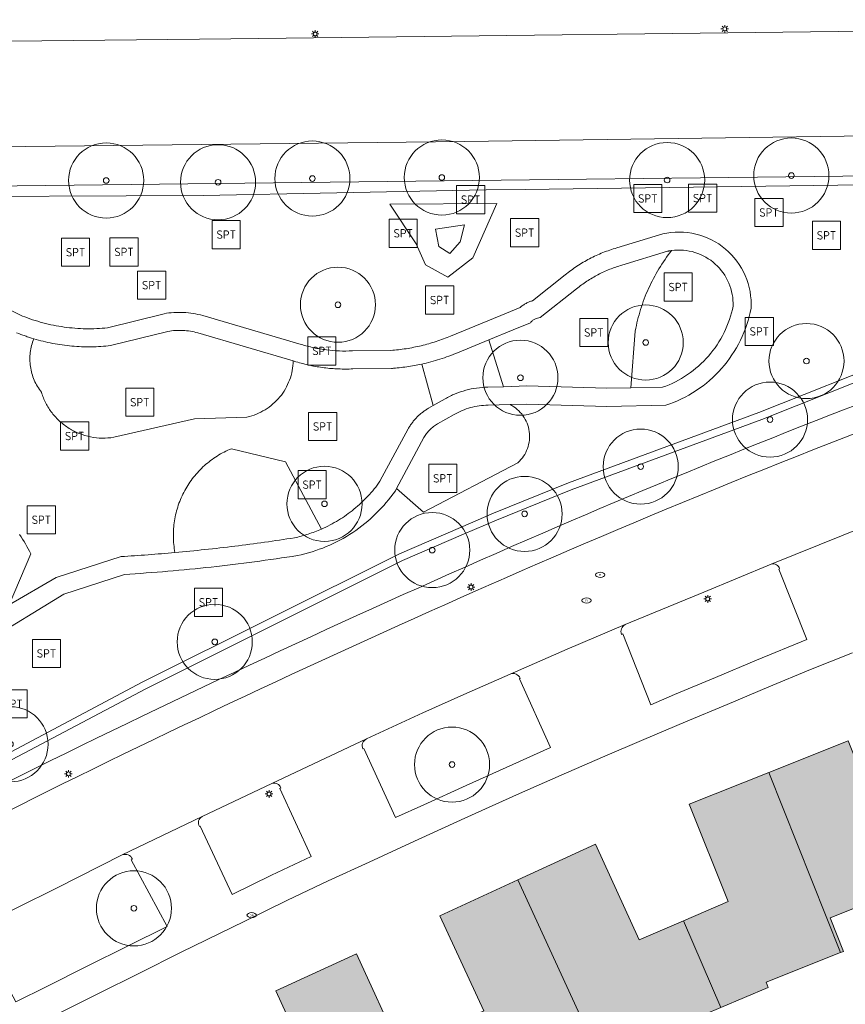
# Model space of a CAD drawing. Header units: metres. Extents: x 187482 to 189800, y 333582 to 335019.
# Tile 29 of 256: x 187771 to 187826, y 333960 to 334025. Entities that reach past the tile are written whole.
import ezdxf
from ezdxf.enums import TextEntityAlignment as Align

# ---------------------------------------------------------------- set-up
doc = ezdxf.new("R2010")
doc.units = ezdxf.units.M
doc.layers.get('0').update_dxf_attribs({"color": 252, "lineweight": 18})
for name, color, linetype, lineweight in [('B-WE-GR-BEPLANTING_CULTUUR_HEESTERS-GV', 252, 'Continuous', 18), ('B-WE-GR-BOOM-S', 252, 'Continuous', 18), ('B-WE-GR-GROENVOORZIENING-GV', 252, 'Continuous', 18), ('B-WE-GR-HAAG-G', 252, 'GR-HAAG1-SO', 18), ('B-WE-IE-MEUBILAIR-S', 252, 'Continuous', 18), ('B-WE-IE-MEUBILAIR_WEGMEUBILAIR-S', 252, 'Continuous', 18), ('B-WE-IE-TERREINAFSCHEIDING_KUNSTMATIG_HEKWERK-G', 252, 'IE-TERREINAFSCHEIDING_KUNSTMATIG-SO', 18), ('B-WE-OG-BEBOUWING-GV', 252, 'Continuous', 18), ('B-WE-OG-TERREIN_BEGROEID-GV', 252, 'Continuous', 18), ('B-WE-OG-TERREIN_ERF-GV', 252, 'Continuous', 18), ('B-WE-OG-WEG-GV', 252, 'Continuous', 18), ('B-WE-VH-GESLOTENVERHARDING_ASFALT-GV', 252, 'Continuous', 18), ('B-WE-VH-HALFVERHARDING-GV', 252, 'Continuous', 18), ('B-WE-VH-OPENVERHARDING_TEGEL-GV', 252, 'Continuous', 18)]:
    doc.layers.add(name, color=color, linetype=linetype, lineweight=lineweight)
doc.layers.add('B-WE-OG-BEBOUWING-V', color=7, linetype='Continuous', lineweight=18, true_color=0xf0f0f0)
doc.styles.add('NLCS-ISO', font='NLCS-ISO.ttf')
doc.linetypes.add('GR-HAAG1-SO', pattern='A,6,[176,NLCS.SHX,S=0.125,R=0,X=0,Y=0],-2', length=8)
doc.linetypes.add('IE-TERREINAFSCHEIDING_KUNSTMATIG-SO', pattern='A,4,[82,NLCS.SHX,S=0.75,R=90,X=0,Y=0],4,-2', length=10)

# ---------------------------------------------------------------- blocks, each defined once
blk = doc.blocks.new('SIE-MEUBILAIR_PAAL_LICHTMAST-SO')
for points in [[(-0.62, 0), (-1, 0)], [(-0.71, 0.71), (-0.44, 0.44)], [(0, 1), (0, 0.62)], [(0.44, 0.44), (0.71, 0.71)], [(1, 0), (0.62, 0)], [(-0.71, -0.71), (-0.44, -0.44)], [(0, -0.62), (0, -1)], [(0.44, -0.44), (0.71, -0.71)]]:
    blk.add_lwpolyline(points)
blk.add_circle((0, 0), 0.5)
blk = doc.blocks.new('SIE-MEUBILAIR_PUT_BRANDKRAAN-SO')
blk.add_ellipse((0, 0), major_axis=(1.25, 0), ratio=0.54)
at = {"style": 'NLCS-ISO'}
blk.add_text('bk', height=0.75, dxfattribs=at).set_placement((0.03, 0), align=Align.MIDDLE_CENTER)
blk = doc.blocks.new('SIE-MEUBILAIR_PUT_RIOOLPUT-SO')
blk.add_ellipse((0, 0), major_axis=(1.25, 0), ratio=0.54)
at = {"style": 'NLCS-ISO'}
blk.add_text('ri', height=0.75, dxfattribs=at).set_placement((-0.04, 0.07), align=Align.MIDDLE_CENTER)
blk = doc.blocks.new('SIE-WEG_SPEELTOESTEL-SO')
at = {"flags": 128}
blk.add_lwpolyline([(-3.75, -3.75), (3.75, -3.75), (3.75, 3.75), (-3.75, 3.75)], close=True, dxfattribs=at)
at = {"style": 'NLCS-ISO'}
blk.add_text('SPT', height=2.25, dxfattribs=at).set_placement((0, 0), align=Align.MIDDLE_CENTER)
blk = doc.blocks.new('SGR-BOOM_GBKN-SO')
at = {"color": 0, "linetype": 'ByBlock', "lineweight": 18}
for radius in [2, 0.15]:
    blk.add_circle((0, 0), radius, dxfattribs=at)

msp = doc.modelspace()

# ---------------------------------------------------------------- hatches: boundary and pattern name
at = {"layer": 'B-WE-OG-BEBOUWING-V'}
h = msp.add_hatch(color=256, dxfattribs=at)
h.dxf.hatch_style = 1
h.paths.add_polyline_path([(187831.368, 333971.759), (187828.542, 333970.613), (187825.955, 333977.115), (187820.665, 333975.011), (187825.444, 333963.012), (187825.649, 333963.093), (187824.764, 333965.317), (187829.49, 333967.201), (187830.518, 333964.625), (187833.699, 333965.907)], flags=17)
h = msp.add_hatch(color=256, dxfattribs=at)
h.dxf.hatch_style = 1
h.paths.add_polyline_path([(187820.665, 333975.011), (187815.363, 333972.903), (187817.954, 333966.403), (187814.997, 333965.131), (187817.486, 333959.351), (187820.627, 333960.688), (187820.489, 333961.041), (187825.444, 333963.012)], flags=17)
h = msp.add_hatch(color=256, dxfattribs=at)
h.dxf.hatch_style = 1
h.paths.add_polyline_path([(187814.997, 333965.131), (187812.039, 333963.859), (187809.138, 333970.23), (187803.959, 333967.855), (187809.344, 333956.112), (187814.184, 333958.32), (187814.344, 333958.013), (187817.486, 333959.351)], flags=17)
h = msp.add_hatch(color=256, dxfattribs=at)
h.dxf.hatch_style = 1
h.paths.add_polyline_path([(187803.959, 333967.855), (187798.77, 333965.46), (187801.695, 333959.123), (187798.915, 333957.853), (187801.538, 333952.133), (187804.656, 333953.564), (187803.515, 333956.075), (187808.129, 333958.203), (187809.137, 333956.018), (187809.344, 333956.112)], flags=17)
h = msp.add_hatch(color=256, dxfattribs=at)
h.dxf.hatch_style = 1
h.paths.add_polyline_path([(187798.915, 333957.853), (187796.134, 333956.583), (187793.224, 333962.931), (187787.836, 333960.463), (187790.685, 333954.256), (187793.318, 333948.52), (187793.508, 333948.621), (187793.407, 333948.804), (187798.263, 333951.035), (187798.419, 333950.702), (187801.538, 333952.133)], flags=17)

# ---------------------------------------------------------------- linework, layer by layer
at = {"layer": 'B-WE-GR-BEPLANTING_CULTUUR_HEESTERS-GV', "flags": 128}
for points in [[(187768.345, 333974.838), (187779.185, 333980.568), (187796.288, 333989.117), (187800.34, 333990.86), (187802.534, 333991.803), (187807.512, 333993.829), (187820.195, 333998.504), (187829.34, 334002.138), (187835.996, 334004.308), (187831.99, 334014.782), (187831.271, 334014.774), (187747.848, 334013.805)], [(187762.498, 334013.34), (187783.009, 334013.42), (187791.903, 334013.594), (187801.845, 334013.789), (187804.444, 334013.824), (187831.681, 334014.19), (187835.341, 334004.62), (187829.17, 334002.608), (187820.016, 333998.971), (187807.331, 333994.295), (187802.341, 333992.264), (187800.143, 333991.319), (187796.077, 333989.571), (187778.956, 333981.013), (187768.106, 333975.277)], [(187835.996, 334004.308), (187829.34, 334002.138), (187820.195, 333998.504), (187807.512, 333993.829), (187802.534, 333991.803), (187800.34, 333990.86), (187796.288, 333989.117), (187779.185, 333980.568), (187768.345, 333974.838), (187765.56, 333973.358), (187764.576, 333973.077), (187764.415, 333973.291), (187762.455, 333972.268), (187762.561, 333971.999), (187763.052, 333972.253), (187764.083, 333971.719), (187764.393, 333971.559), (187772.874, 333975.799)]]:
    msp.add_lwpolyline(points, dxfattribs=at)
at = {"layer": 'B-WE-GR-BEPLANTING_CULTUUR_HEESTERS-GV'}
for points in [[(187805.616, 333990.938, -0.014937), (187836.425, 334003.189)], [(187772.874, 333975.799, -0.012405), (187805.616, 333990.938)]]:
    msp.add_lwpolyline(points, format="xyb", dxfattribs=at)
at = {"layer": 'B-WE-GR-GROENVOORZIENING-GV', "flags": 128}
for points in [[(187793.638, 333976.576), (187793.699, 333976.607), (187795.823, 333971.999), (187797.692, 333972.843), (187800.525, 333974.129), (187803.627, 333975.54), (187806.145, 333976.66), (187804.061, 333981.245)], [(187803.442, 333981.56), (187800.373, 333980.198), (187797.635, 333978.976), (187793.877, 333977.237)], [(187804.061, 333981.245), (187804.119, 333981.278)], [(187782.76, 333971.403), (187782.817, 333971.432), (187784.943, 333966.878), (187787.569, 333968.163), (187790.195, 333969.415), (187788.114, 333973.938)], [(187787.59, 333974.269), (187782.943, 333972.069)], [(187788.114, 333973.938), (187788.176, 333973.976)], [(187777.617, 333969.51), (187773.283, 333967.332), (187767.904, 333964.65), (187770.547, 333959.73), (187772.592, 333960.762), (187775.293, 333962.102), (187777.979, 333963.436), (187780.607, 333964.744)], [(187780.607, 333964.744), (187778.215, 333969.194), (187778.293, 333969.231)]]:
    msp.add_lwpolyline(points, dxfattribs=at)
at = {"layer": 'B-WE-GR-GROENVOORZIENING-GV'}
for points in [[(187804.119, 333981.278, 0.405182), (187803.442, 333981.56)], [(187793.877, 333977.237, 0.401745), (187793.638, 333976.576)], [(187788.176, 333973.976, 0.424574), (187787.59, 333974.269)], [(187782.943, 333972.069, 0.440496), (187782.76, 333971.403)], [(187778.293, 333969.231, 0.424321), (187777.617, 333969.51)]]:
    msp.add_lwpolyline(points, format="xyb", dxfattribs=at)
at = {"layer": 'B-WE-GR-HAAG-G', "ltscale": 0.2, "flags": 128}
msp.add_lwpolyline([(187801.845, 334013.789), (187804.444, 334013.824), (187831.681, 334014.19), (187835.341, 334004.62), (187829.17, 334002.608), (187820.016, 333998.971), (187807.331, 333994.295), (187802.341, 333992.264), (187800.143, 333991.319), (187796.077, 333989.571), (187778.956, 333981.013)], dxfattribs=at)
at = {"layer": 'B-WE-IE-TERREINAFSCHEIDING_KUNSTMATIG_HEKWERK-G', "ltscale": 0.2, "flags": 128}
for points in [[(187687.092, 333992.425), (187691.68, 333997.708), (187693.395, 333999.932), (187697.934, 334005.818), (187698.311, 334006.96), (187698.433, 334007.326), (187699.19, 334009.617), (187702.942, 334023.34), (187703.333, 334024.768), (187729.341, 334027.716), (187741.071, 334029.238), (187746.077, 334029.887), (187746.093, 334029.649), (187746.157, 334028.677), (187746.393, 334025.111), (187747.403, 334025.131), (187747.46, 334024.65), (187747.459, 334023.806), (187747.459, 334023.342), (187747.458, 334021.931), (187747.274, 334022.107), (187747.466, 334016.511), (187747.577, 334013.281), (187762.498, 334013.34), (187783.009, 334013.42), (187791.903, 334013.594), (187801.845, 334013.789)], [(187778.956, 333981.013), (187768.106, 333975.277), (187765.365, 333973.736), (187764.348, 333973.404)]]:
    msp.add_lwpolyline(points, dxfattribs=at)
at = {"layer": 'B-WE-OG-BEBOUWING-GV', "flags": 128}
for points in [[(187831.368, 333971.759), (187828.542, 333970.613), (187825.955, 333977.115), (187820.665, 333975.011), (187825.444, 333963.012), (187825.649, 333963.093), (187824.764, 333965.317), (187829.49, 333967.201), (187830.518, 333964.625), (187833.699, 333965.907)], [(187820.665, 333975.011), (187815.363, 333972.903), (187817.954, 333966.403), (187814.997, 333965.131), (187817.486, 333959.351), (187820.627, 333960.688), (187820.489, 333961.041), (187825.444, 333963.012)], [(187814.997, 333965.131), (187812.039, 333963.859), (187809.138, 333970.23), (187803.959, 333967.855), (187809.344, 333956.112), (187814.184, 333958.32), (187814.344, 333958.013), (187817.486, 333959.351)], [(187803.959, 333967.855), (187798.77, 333965.46), (187801.695, 333959.123), (187798.915, 333957.853), (187801.538, 333952.133), (187804.656, 333953.564), (187803.515, 333956.075), (187808.129, 333958.203), (187809.137, 333956.018), (187809.344, 333956.112)], [(187798.915, 333957.853), (187796.134, 333956.583), (187793.224, 333962.931), (187787.836, 333960.463), (187790.685, 333954.256), (187793.318, 333948.52), (187793.508, 333948.621), (187793.407, 333948.804), (187798.263, 333951.035), (187798.419, 333950.702), (187801.538, 333952.133)]]:
    msp.add_lwpolyline(points, close=True, dxfattribs=at)
at = {"layer": 'B-WE-OG-TERREIN_BEGROEID-GV', "flags": 128}
for points in [[(187768.106, 333975.277), (187778.956, 333981.013), (187796.077, 333989.571), (187800.143, 333991.319), (187802.341, 333992.264), (187807.331, 333994.295), (187820.016, 333998.971), (187829.17, 334002.608), (187835.341, 334004.62), (187831.681, 334014.19), (187804.444, 334013.824), (187801.845, 334013.789), (187791.903, 334013.594), (187783.009, 334013.42), (187762.498, 334013.34)], [(187810.548, 334009.932), (187813.607, 334010.868)], [(187762.274, 334009.689), (187770.97, 334005.396)], [(187814.199, 334009.757), (187814.163, 334009.752), (187814.127, 334009.747), (187814.092, 334009.741), (187814.056, 334009.735), (187814.02, 334009.729), (187813.985, 334009.722), (187813.949, 334009.715), (187813.914, 334009.707), (187810.888, 334008.781)], [(187804.935, 334006.412), (187807.114, 334008.132)], [(187807.867, 334007.198), (187805.452, 334005.292)], [(187776.639, 334004.611), (187780.407, 334005.55)], [(187782.979, 334005.429), (187789.535, 334003.505)], [(187799.483, 334004.059), (187803.196, 334005.591), (187804.12, 334005.973)], [(187804.794, 334004.953), (187803.654, 334004.482), (187802.022, 334003.809), (187803.001, 334000.689), (187804.549, 334000.738), (187809.895, 334000.582), (187811.479, 334000.61), (187811.779, 334004.398)], [(187770.868, 334004.175), (187770.726, 334004.23), (187770.584, 334004.287)], [(187771.735, 334003.882), (187771.589, 334003.927), (187771.444, 334003.973)], [(187792.942, 334003.076), (187795.502, 334003.106)], [(187789.189, 334002.356), (187789.006, 334002.41)], [(187798.008, 333999.255), (187798.328, 333999.436), (187797.56, 334002.197), (187797.436, 334002.17), (187797.312, 334002.145), (187797.187, 334002.12), (187797.062, 334002.097), (187796.937, 334002.075), (187796.812, 334002.054), (187796.687, 334002.034), (187796.561, 334002.015), (187796.435, 334001.997), (187796.31, 334001.981), (187796.184, 334001.966), (187796.057, 334001.952), (187795.931, 334001.939), (187795.805, 334001.927)], [(187795.552, 334001.907), (187792.978, 334001.876)], [(187813.803, 333999.451), (187809.888, 333999.382), (187804.55, 333999.537), (187803.443, 333999.502)], [(187785.926, 333998.67), (187782.437, 333998.546), (187777.054, 333997.322)], [(187794.782, 333994.391), (187796.66, 333997.883)], [(187784.891, 333996.56), (187788.48, 333995.694), (187790.883, 333991.21)], [(187803.97, 333995.629), (187797.681, 333992.343), (187795.888, 333993.914), (187795.805, 333993.76)], [(187771.526, 333989.561), (187770.085, 333986.16), (187773.216, 333987.98), (187777.542, 333989.377), (187777.766, 333989.391), (187777.991, 333989.405), (187778.215, 333989.42), (187778.44, 333989.435), (187778.664, 333989.45), (187778.888, 333989.466), (187779.113, 333989.482), (187779.337, 333989.499), (187779.561, 333989.516), (187779.786, 333989.534), (187780.01, 333989.551), (187780.234, 333989.57), (187780.459, 333989.588), (187780.683, 333989.608), (187780.907, 333989.627), (187781.131, 333989.647)], [(187777.766, 333988.188), (187773.721, 333986.882), (187768.503, 333983.689)]]:
    msp.add_lwpolyline(points, dxfattribs=at)
msp.add_lwpolyline([(187797.807, 334008.814), (187797.187, 334010.204), (187795.446, 334012.833), (187802.572, 334012.885), (187800.954, 334009.263), (187799.301, 334007.991)], close=True, dxfattribs=at)
at = {"layer": 'B-WE-OG-TERREIN_BEGROEID-GV'}
for points in [[(187813.607, 334010.868, -0.116446), (187815.814, 334010.855)], [(187815.814, 334010.855, -0.116107), (187817.783, 334009.858)], [(187809.624, 334009.617, -0.024944), (187810.548, 334009.932)], [(187808.738, 334009.209, -0.024775), (187809.624, 334009.617)], [(187813.354, 334008.538, -0.030104), (187814.199, 334009.757)], [(187817.783, 334009.858, -0.115903), (187819.1, 334008.087)], [(187807.114, 334008.132, -0.025025), (187807.898, 334008.712)], [(187807.898, 334008.712, -0.024778), (187808.738, 334009.209)], [(187810.888, 334008.781, 0.024679), (187810.075, 334008.505)], [(187809.295, 334008.146, 0.025571), (187808.556, 334007.709)], [(187810.075, 334008.505, 0.02497), (187809.295, 334008.146)], [(187812.662, 334007.225, -0.030439), (187813.354, 334008.538)], [(187819.1, 334008.087, -0.116424), (187819.487, 334005.914)], [(187808.556, 334007.709, 0.024946), (187807.867, 334007.198)], [(187812.135, 334005.838, -0.031161), (187812.662, 334007.225)], [(187804.12, 334005.973, -0.033463), (187804.305, 334006.115)], [(187804.305, 334006.115, -0.028632), (187804.504, 334006.237)], [(187804.504, 334006.237, -0.024889), (187804.715, 334006.336)], [(187804.715, 334006.336, -0.027171), (187804.935, 334006.412)], [(187770.97, 334005.396, 0.0298), (187772.341, 334004.945)], [(187780.407, 334005.55, -0.029453), (187781.051, 334005.627)], [(187781.051, 334005.627, -0.027718), (187781.7, 334005.633)], [(187781.7, 334005.633, -0.028089), (187782.345, 334005.567)], [(187782.345, 334005.567, -0.028418), (187782.979, 334005.429)], [(187811.779, 334004.398, -0.030737), (187812.135, 334005.838)], [(187819.487, 334005.914, -0.066892), (187818.776, 334003.779)], [(187772.341, 334004.945, 0.029603), (187773.757, 334004.661)], [(187804.93, 334005.086, 0.048363), (187804.794, 334004.953)], [(187805.089, 334005.189, 0.045361), (187804.93, 334005.086)], [(187805.265, 334005.259, 0.047052), (187805.089, 334005.189)], [(187805.452, 334005.292, 0.04759), (187805.265, 334005.259)], [(187771.155, 334004.071, -0.007276), (187770.868, 334004.175)], [(187771.444, 334003.973, -0.007259), (187771.155, 334004.071)], [(187773.757, 334004.661, 0.030554), (187775.196, 334004.549)], [(187775.196, 334004.549, 0.030525), (187776.639, 334004.611)], [(187798.52, 334003.7, 0.019702), (187799.483, 334004.059)], [(187771.498, 334002.971, -0.032444), (187771.587, 334003.434)], [(187771.587, 334003.434, -0.036189), (187771.735, 334003.882)], [(187789.535, 334003.505, 0.021645), (187790.37, 334003.287)], [(187796.523, 334003.222, 0.018896), (187797.531, 334003.421)], [(187797.531, 334003.421, 0.019116), (187798.52, 334003.7)], [(187818.776, 334003.779, -0.067036), (187817.528, 334001.906)], [(187771.472, 334002.5, -0.033984), (187771.498, 334002.971)], [(187790.37, 334003.287, 0.022501), (187791.22, 334003.142)], [(187791.22, 334003.142, 0.023291), (187792.08, 334003.072)], [(187792.08, 334003.072, 0.023201), (187792.942, 334003.076)], [(187795.502, 334003.106, 0.019669), (187796.523, 334003.222)], [(187771.507, 334002.03, -0.031739), (187771.472, 334002.5)], [(187789.006, 334002.41, -0.04185), (187788.937, 334001.762)], [(187789.651, 334002.225, -0.011153), (187789.189, 334002.356)], [(187790.117, 334002.114, -0.011121), (187789.651, 334002.225)], [(187790.588, 334002.023, -0.014723), (187790.117, 334002.114)], [(187771.604, 334001.569, -0.03247), (187771.507, 334002.03)], [(187771.76, 334001.124, -0.031525), (187771.604, 334001.569)], [(187788.937, 334001.762, -0.039764), (187788.762, 334001.133)], [(187791.063, 334001.952, -0.010604), (187790.588, 334002.023)], [(187791.54, 334001.902, -0.012659), (187791.063, 334001.952)], [(187792.019, 334001.873, -0.010526), (187791.54, 334001.902)], [(187792.498, 334001.864, -0.010396), (187792.019, 334001.873)], [(187792.978, 334001.876, -0.012492), (187792.498, 334001.864)], [(187795.805, 334001.927, -0.008167), (187795.552, 334001.907)], [(187817.528, 334001.906, -0.066464), (187815.83, 334000.429)], [(187771.974, 334000.704, -0.034168), (187771.76, 334001.124)], [(187788.762, 334001.133, -0.039823), (187788.484, 334000.543)], [(187772.241, 334000.315, -0.033512), (187771.974, 334000.704)], [(187772.531, 333999.599, -0.044226), (187772.241, 334000.315)], [(187788.484, 334000.543, -0.04298), (187788.113, 334000.007)], [(187815.83, 334000.429, -0.066975), (187813.803, 333999.451)], [(187772.945, 333998.947, -0.045284), (187772.531, 333999.599)], [(187787.658, 333999.54, -0.04297), (187787.132, 333999.155)], [(187788.113, 334000.007, -0.041208), (187787.658, 333999.54)], [(187803.443, 333999.502, -0.121187), (187804.302, 333998.759)], [(187773.468, 333998.379, -0.044874), (187772.945, 333998.947)], [(187786.549, 333998.862, -0.04218), (187785.926, 333998.67)], [(187787.132, 333999.155, -0.043182), (187786.549, 333998.862)], [(187797.244, 333998.658, -0.011622), (187797.42, 333998.826)], [(187797.42, 333998.826, -0.011607), (187797.606, 333998.982)], [(187797.606, 333998.982, -0.017213), (187797.803, 333999.125)], [(187797.803, 333999.125, -0.020535), (187798.008, 333999.255)], [(187774.085, 333997.914, -0.044268), (187773.468, 333998.379)], [(187796.787, 333998.091, -0.015811), (187796.927, 333998.29)], [(187796.927, 333998.29, -0.020603), (187797.079, 333998.479)], [(187797.079, 333998.479, -0.017413), (187797.244, 333998.658)], [(187804.302, 333998.759, -0.120216), (187804.719, 333997.703)], [(187774.775, 333997.567, -0.045166), (187774.085, 333997.914)], [(187775.516, 333997.348, -0.044992), (187774.775, 333997.567)], [(187796.66, 333997.883, -0.014783), (187796.787, 333998.091)], [(187804.719, 333997.703, -0.120511), (187804.599, 333996.574)], [(187776.284, 333997.266, -0.044322), (187775.516, 333997.348)], [(187777.054, 333997.322, -0.044111), (187776.284, 333997.266)], [(187783.945, 333996.075, -0.043761), (187784.891, 333996.56)], [(187804.599, 333996.574, -0.121915), (187803.97, 333995.629)], [(187783.095, 333995.435, -0.042858), (187783.945, 333996.075)], [(187782.366, 333994.66, -0.042554), (187783.095, 333995.435)], [(187781.78, 333993.773, -0.042787), (187782.366, 333994.66)], [(187794.397, 333993.884, 0.017909), (187794.782, 333994.391)], [(187781.354, 333992.799, -0.042982), (187781.78, 333993.773)], [(187793.979, 333993.404, 0.017733), (187794.397, 333993.884)], [(187795.805, 333993.76, -0.046913), (187794.516, 333992.237)], [(187793.05, 333992.534, 0.017886), (187793.529, 333992.953)], [(187793.529, 333992.953, 0.018867), (187793.979, 333993.404)], [(187781.099, 333991.766, -0.043538), (187781.354, 333992.799)], [(187792.543, 333992.148, 0.016643), (187793.05, 333992.534)], [(187794.516, 333992.237, -0.047746), (187792.964, 333990.983)], [(187781.024, 333990.705, -0.042401), (187781.099, 333991.766)], [(187791.457, 333991.485, 0.016158), (187792.012, 333991.798)], [(187792.012, 333991.798, 0.01483), (187792.543, 333992.148)], [(187790.883, 333991.21, 0.015468), (187791.457, 333991.485)], [(187792.964, 333990.983, -0.047781), (187791.205, 333990.043)], [(187770.776, 333990.847, -0.042162), (187771.526, 333989.561)], [(187781.131, 333989.647, -0.042481), (187781.024, 333990.705)], [(187791.205, 333990.043, -0.047086), (187789.3, 333989.449)], [(187786.429, 333989.031, -0.005857), (187783.548, 333988.682)], [(187789.3, 333989.449, -0.005606), (187786.429, 333989.031)], [(187780.66, 333988.401, -0.005893), (187777.766, 333988.188)], [(187783.548, 333988.682, -0.005898), (187780.66, 333988.401)]]:
    msp.add_lwpolyline(points, format="xyb", dxfattribs=at)
at = {"layer": 'B-WE-OG-TERREIN_ERF-GV', "flags": 128}
for points in [[(187826.234, 333982.967), (187823.443, 333981.849), (187820.668, 333980.699), (187817.888, 333979.534), (187815.116, 333978.379), (187812.354, 333977.199), (187809.602, 333976.027), (187806.855, 333974.832), (187804.079, 333973.595), (187800.437, 333971.951), (187796.801, 333970.302), (187794.06, 333969.04), (187791.335, 333967.782), (187788.62, 333966.499), (187785.779, 333965.105), (187781.544, 333963.034), (187778.729, 333961.628), (187776.051, 333960.294), (187773.472, 333959.001)], [(187801.695, 333959.123), (187798.77, 333965.46), (187803.959, 333967.855), (187809.138, 333970.23), (187812.039, 333963.859), (187814.997, 333965.131), (187817.954, 333966.403), (187815.363, 333972.903), (187820.665, 333975.011), (187825.955, 333977.115)], [(187829.49, 333967.201), (187824.764, 333965.317), (187825.649, 333963.093), (187825.444, 333963.012), (187820.489, 333961.041), (187820.627, 333960.688), (187817.486, 333959.351)], [(187790.685, 333954.256), (187787.836, 333960.463), (187793.224, 333962.931), (187796.134, 333956.583)]]:
    msp.add_lwpolyline(points, dxfattribs=at)
at = {"layer": 'B-WE-OG-WEG-GV', "flags": 128}
for points in [[(187810.869, 333984.197), (187810.944, 333984.225), (187812.814, 333979.518), (187814.391, 333980.201), (187817.119, 333981.333), (187819.858, 333982.474), (187823.21, 333983.85), (187821.332, 333988.548), (187821.39, 333988.571)], [(187820.836, 333988.876), (187816.35, 333987.014), (187811.108, 333984.845)]]:
    msp.add_lwpolyline(points, dxfattribs=at)
at = {"layer": 'B-WE-OG-WEG-GV'}
for points in [[(187821.39, 333988.571, 0.417597), (187820.836, 333988.876)], [(187811.108, 333984.845, 0.412802), (187810.869, 333984.197)]]:
    msp.add_lwpolyline(points, format="xyb", dxfattribs=at)
at = {"layer": 'B-WE-VH-GESLOTENVERHARDING_ASFALT-GV', "flags": 128}
msp.add_lwpolyline([(187747.458, 334021.931), (187747.817, 334016.425), (187800.438, 334017.02), (187833.57, 334017.477), (187833.259, 334024.424), (187832.626, 334024.429), (187784.846, 334023.841), (187761.778, 334023.609), (187761.722, 334023.607), (187761.667, 334023.606), (187761.611, 334023.605), (187761.555, 334023.605), (187761.5, 334023.606), (187761.444, 334023.607), (187761.389, 334023.608), (187761.277, 334023.612), (187761.222, 334023.615), (187761.166, 334023.619), (187761.111, 334023.623), (187761.055, 334023.628), (187761, 334023.633), (187760.944, 334023.638), (187760.889, 334023.644), (187747.459, 334023.342)], close=True, dxfattribs=at)
for points in [[(187813.607, 334010.868), (187810.548, 334009.932)], [(187770.97, 334005.396), (187762.274, 334009.689)], [(187810.888, 334008.781), (187813.914, 334009.707), (187813.949, 334009.715), (187813.985, 334009.722), (187814.02, 334009.729), (187814.056, 334009.735), (187814.092, 334009.741), (187814.127, 334009.747), (187814.163, 334009.752), (187814.199, 334009.757)], [(187807.114, 334008.132), (187804.935, 334006.412)], [(187805.452, 334005.292), (187807.867, 334007.198)], [(187780.407, 334005.55), (187776.639, 334004.611)], [(187789.535, 334003.505), (187782.979, 334005.429)], [(187804.12, 334005.973), (187803.196, 334005.591), (187799.483, 334004.059)], [(187799.944, 334002.951), (187802.022, 334003.809), (187803.654, 334004.482), (187804.794, 334004.953)], [(187770.584, 334004.287), (187770.726, 334004.23), (187770.868, 334004.175)], [(187776.849, 334003.427), (187780.654, 334004.375)], [(187782.651, 334004.275), (187789.006, 334002.41), (187789.189, 334002.356)], [(187771.444, 334003.973), (187771.589, 334003.927), (187771.735, 334003.882)], [(187816.35, 333987.014), (187820.836, 333988.876), (187827.228, 333991.448), (187832.001, 333993.289), (187836.391, 333994.92), (187840.291, 333996.346), (187844.52, 333997.874), (187842.405, 334003.734), (187842.333, 334003.683), (187842.262, 334003.634), (187841.711, 334003.301), (187841.127, 334003.028)], [(187795.502, 334003.106), (187792.942, 334003.076)], [(187795.805, 334001.927), (187795.931, 334001.939), (187796.057, 334001.952), (187796.184, 334001.966), (187796.31, 334001.981), (187796.435, 334001.997), (187796.561, 334002.015), (187796.687, 334002.034), (187796.812, 334002.054), (187796.937, 334002.075), (187797.062, 334002.097), (187797.187, 334002.12), (187797.312, 334002.145), (187797.436, 334002.17), (187797.56, 334002.197)], [(187792.978, 334001.876), (187795.552, 334001.907)], [(187813.594, 334000.648), (187811.479, 334000.61), (187809.895, 334000.582), (187804.549, 334000.738), (187803.001, 334000.689), (187801.954, 334000.656)], [(187799.123, 333999.885), (187798.328, 333999.436), (187798.008, 333999.255)], [(187801.977, 333999.456), (187803.443, 333999.502), (187804.55, 333999.537), (187809.888, 333999.382), (187813.803, 333999.451)], [(187798.609, 333998.216), (187799.718, 333998.843)], [(187796.66, 333997.883), (187794.782, 333994.391)], [(187795.805, 333993.76), (187795.888, 333993.914), (187797.71, 333997.302)], [(187781.131, 333989.647), (187780.907, 333989.627), (187780.683, 333989.608), (187780.459, 333989.588), (187780.234, 333989.57), (187780.01, 333989.551), (187779.786, 333989.534), (187779.561, 333989.516), (187779.337, 333989.499), (187779.113, 333989.482), (187778.888, 333989.466), (187778.664, 333989.45), (187778.44, 333989.435), (187778.215, 333989.42), (187777.991, 333989.405), (187777.766, 333989.391), (187777.542, 333989.377), (187773.216, 333987.98), (187770.085, 333986.16), (187766.973, 333984.174)], [(187768.245, 333983.531), (187768.503, 333983.689), (187773.721, 333986.882), (187777.766, 333988.188)], [(187767.904, 333964.65), (187773.283, 333967.332), (187777.617, 333969.51), (187782.943, 333972.069), (187787.59, 333974.269), (187793.877, 333977.237), (187797.635, 333978.976), (187800.373, 333980.198), (187803.442, 333981.56), (187807.24, 333983.204), (187811.108, 333984.845), (187816.35, 333987.014)], [(187773.648, 333974.241), (187764.355, 333969.594)]]:
    msp.add_lwpolyline(points, dxfattribs=at)
at = {"layer": 'B-WE-VH-GESLOTENVERHARDING_ASFALT-GV'}
for points in [[(187815.814, 334010.855, 0.116446), (187813.607, 334010.868)], [(187817.783, 334009.858, 0.116107), (187815.814, 334010.855)], [(187810.548, 334009.932, 0.024944), (187809.624, 334009.617)], [(187809.624, 334009.617, 0.024775), (187808.738, 334009.209)], [(187814.199, 334009.757, -0.108889), (187815.751, 334009.628)], [(187815.751, 334009.628, -0.108661), (187817.105, 334008.857)], [(187819.1, 334008.087, 0.115903), (187817.783, 334009.858)], [(187807.898, 334008.712, 0.025025), (187807.114, 334008.132)], [(187808.738, 334009.209, 0.024778), (187807.898, 334008.712)], [(187810.075, 334008.505, -0.024679), (187810.888, 334008.781)], [(187817.105, 334008.857, -0.109569), (187818.008, 334007.588)], [(187808.556, 334007.709, -0.025571), (187809.295, 334008.146)], [(187809.295, 334008.146, -0.02497), (187810.075, 334008.505)], [(187819.487, 334005.914, 0.116424), (187819.1, 334008.087)], [(187807.867, 334007.198, -0.024946), (187808.556, 334007.709)], [(187818.008, 334007.588, -0.10845), (187818.292, 334006.057)], [(187804.305, 334006.115, 0.033463), (187804.12, 334005.973)], [(187804.504, 334006.237, 0.028632), (187804.305, 334006.115)], [(187804.715, 334006.336, 0.024889), (187804.504, 334006.237)], [(187804.935, 334006.412, 0.027171), (187804.715, 334006.336)], [(187818.292, 334006.057, -0.064834), (187817.689, 334004.289)], [(187772.341, 334004.945, -0.0298), (187770.97, 334005.396)], [(187781.051, 334005.627, 0.029453), (187780.407, 334005.55)], [(187781.7, 334005.633, 0.027718), (187781.051, 334005.627)], [(187782.345, 334005.567, 0.028089), (187781.7, 334005.633)], [(187782.979, 334005.429, 0.028418), (187782.345, 334005.567)], [(187818.776, 334003.779, 0.066892), (187819.487, 334005.914)], [(187773.757, 334004.661, -0.029603), (187772.341, 334004.945)], [(187804.794, 334004.953, -0.048363), (187804.93, 334005.086)], [(187804.93, 334005.086, -0.045361), (187805.089, 334005.189)], [(187805.089, 334005.189, -0.047052), (187805.265, 334005.259)], [(187805.265, 334005.259, -0.04759), (187805.452, 334005.292)], [(187770.868, 334004.175, 0.007276), (187771.155, 334004.071)], [(187771.155, 334004.071, 0.007259), (187771.444, 334003.973)], [(187775.196, 334004.549, -0.030554), (187773.757, 334004.661)], [(187776.639, 334004.611, -0.030525), (187775.196, 334004.549)], [(187780.654, 334004.375, -0.028096), (187781.154, 334004.431)], [(187781.154, 334004.431, -0.027777), (187781.658, 334004.433)], [(187781.658, 334004.433, -0.027851), (187782.159, 334004.381)], [(187782.159, 334004.381, -0.02803), (187782.651, 334004.275)], [(187799.483, 334004.059, -0.019702), (187798.52, 334003.7)], [(187817.689, 334004.289, -0.064598), (187816.656, 334002.733)], [(187771.735, 334003.882, 0.02571), (187772.99, 334003.574)], [(187772.99, 334003.574, 0.025073), (187774.269, 334003.394)], [(187774.269, 334003.394, 0.025554), (187775.56, 334003.345)], [(187775.56, 334003.345, 0.024775), (187776.849, 334003.427)], [(187790.37, 334003.287, -0.021645), (187789.535, 334003.505)], [(187797.531, 334003.421, -0.018896), (187796.523, 334003.222)], [(187798.52, 334003.7, -0.019116), (187797.531, 334003.421)], [(187817.528, 334001.906, 0.067036), (187818.776, 334003.779)], [(187791.22, 334003.142, -0.022501), (187790.37, 334003.287)], [(187792.08, 334003.072, -0.023291), (187791.22, 334003.142)], [(187792.942, 334003.076, -0.023201), (187792.08, 334003.072)], [(187796.523, 334003.222, -0.019669), (187795.502, 334003.106)], [(187798.769, 334002.52, 0.010111), (187799.361, 334002.722)], [(187799.361, 334002.722, 0.012153), (187799.944, 334002.951)], [(187841.127, 334003.028, 0.01692), (187806.307, 333989.341)], [(187816.656, 334002.733, -0.064868), (187815.26, 334001.492)], [(187789.189, 334002.356, 0.011153), (187789.651, 334002.225)], [(187789.651, 334002.225, 0.011121), (187790.117, 334002.114)], [(187790.117, 334002.114, 0.014723), (187790.588, 334002.023)], [(187797.56, 334002.197, 0.013178), (187798.168, 334002.345)], [(187798.168, 334002.345, 0.012077), (187798.769, 334002.52)], [(187790.588, 334002.023, 0.010604), (187791.063, 334001.952)], [(187791.063, 334001.952, 0.012659), (187791.54, 334001.902)], [(187791.54, 334001.902, 0.010526), (187792.019, 334001.873)], [(187792.019, 334001.873, 0.010396), (187792.498, 334001.864)], [(187792.498, 334001.864, 0.012492), (187792.978, 334001.876)], [(187795.552, 334001.907, 0.008167), (187795.805, 334001.927)], [(187815.26, 334001.492, -0.064653), (187813.594, 334000.648)], [(187815.83, 334000.429, 0.066464), (187817.528, 334001.906)], [(187799.787, 334000.214, 0.031384), (187799.123, 333999.885)], [(187800.488, 334000.454, 0.031151), (187799.787, 334000.214)], [(187801.214, 334000.602, 0.032817), (187800.488, 334000.454)], [(187801.954, 334000.656, 0.032457), (187801.214, 334000.602)], [(187813.803, 333999.451, 0.066975), (187815.83, 334000.429)], [(187801.387, 333999.414, -0.033968), (187801.977, 333999.456)], [(187797.42, 333998.826, 0.011622), (187797.244, 333998.658)], [(187797.606, 333998.982, 0.011607), (187797.42, 333998.826)], [(187797.803, 333999.125, 0.017213), (187797.606, 333998.982)], [(187798.008, 333999.255, 0.020535), (187797.803, 333999.125)], [(187799.718, 333998.843, -0.033289), (187800.248, 333999.105)], [(187800.248, 333999.105, -0.032049), (187800.808, 333999.297)], [(187800.808, 333999.297, -0.032534), (187801.387, 333999.414)], [(187796.927, 333998.29, 0.015811), (187796.787, 333998.091)], [(187797.079, 333998.479, 0.020603), (187796.927, 333998.29)], [(187797.244, 333998.658, 0.017413), (187797.079, 333998.479)], [(187798.342, 333998.033, -0.03516), (187798.609, 333998.216)], [(187796.787, 333998.091, 0.014783), (187796.66, 333997.883)], [(187797.71, 333997.302, -0.030865), (187797.888, 333997.572)], [(187797.888, 333997.572, -0.03281), (187798.1, 333997.817)], [(187798.1, 333997.817, -0.034822), (187798.342, 333998.033)], [(187794.782, 333994.391, -0.017909), (187794.397, 333993.884)], [(187794.397, 333993.884, -0.017733), (187793.979, 333993.404)], [(187794.516, 333992.237, 0.046913), (187795.805, 333993.76)], [(187793.529, 333992.953, -0.017886), (187793.05, 333992.534)], [(187793.979, 333993.404, -0.018867), (187793.529, 333992.953)], [(187793.05, 333992.534, -0.016643), (187792.543, 333992.148)], [(187792.964, 333990.983, 0.047746), (187794.516, 333992.237)], [(187792.012, 333991.798, -0.016158), (187791.457, 333991.485)], [(187792.543, 333992.148, -0.01483), (187792.012, 333991.798)], [(187790.444, 333991.031, -0.012056), (187789.997, 333990.874)], [(187790.883, 333991.21, -0.012155), (187790.444, 333991.031)], [(187791.457, 333991.485, -0.015468), (187790.883, 333991.21)], [(187791.205, 333990.043, 0.047781), (187792.964, 333990.983)], [(187787.101, 333990.335, -0.003959), (187785.115, 333990.073)], [(187789.082, 333990.629, -0.004025), (187787.101, 333990.335)], [(187789.543, 333990.74, -0.010745), (187789.082, 333990.629)], [(187789.997, 333990.874, -0.013353), (187789.543, 333990.74)], [(187783.125, 333989.844, -0.00447), (187781.131, 333989.647)], [(187785.115, 333990.073, -0.004464), (187783.125, 333989.844)], [(187789.3, 333989.449, 0.047086), (187791.205, 333990.043)], [(187806.307, 333989.341, 0.012373), (187773.648, 333974.241)], [(187783.548, 333988.682, 0.005857), (187786.429, 333989.031)], [(187786.429, 333989.031, 0.005606), (187789.3, 333989.449)], [(187777.766, 333988.188, 0.005893), (187780.66, 333988.401)], [(187780.66, 333988.401, 0.005898), (187783.548, 333988.682)]]:
    msp.add_lwpolyline(points, format="xyb", dxfattribs=at)
at = {"layer": 'B-WE-VH-HALFVERHARDING-GV', "flags": 128}
for points in [[(187797.807, 334008.814), (187799.301, 334007.991), (187800.954, 334009.263), (187802.572, 334012.885), (187795.446, 334012.833), (187797.187, 334010.204)], [(187798.695, 334010.029), (187799.428, 334009.549), (187800.118, 334010.34), (187800.413, 334011.457), (187798.478, 334011.171)], [(187798.695, 334010.029), (187798.478, 334011.171), (187800.413, 334011.457), (187800.118, 334010.34), (187799.428, 334009.549)]]:
    msp.add_lwpolyline(points, close=True, dxfattribs=at)
at = {"layer": 'B-WE-VH-HALFVERHARDING-GV'}
for points in [[(187814.199, 334009.757, 0.030104), (187813.354, 334008.538)], [(187815.751, 334009.628, 0.108889), (187814.199, 334009.757)], [(187817.105, 334008.857, 0.108661), (187815.751, 334009.628)], [(187818.008, 334007.588, 0.109569), (187817.105, 334008.857)], [(187813.354, 334008.538, 0.030439), (187812.662, 334007.225)], [(187818.292, 334006.057, 0.10845), (187818.008, 334007.588)], [(187812.662, 334007.225, 0.031161), (187812.135, 334005.838)], [(187817.689, 334004.289, 0.064834), (187818.292, 334006.057)], [(187812.135, 334005.838, 0.030737), (187811.779, 334004.398)], [(187781.154, 334004.431, 0.028096), (187780.654, 334004.375)], [(187781.658, 334004.433, 0.027777), (187781.154, 334004.431)], [(187782.159, 334004.381, 0.027851), (187781.658, 334004.433)], [(187782.651, 334004.275, 0.02803), (187782.159, 334004.381)], [(187816.656, 334002.733, 0.064598), (187817.689, 334004.289)], [(187771.587, 334003.434, 0.032444), (187771.498, 334002.971)], [(187771.735, 334003.882, 0.036189), (187771.587, 334003.434)], [(187772.99, 334003.574, -0.02571), (187771.735, 334003.882)], [(187774.269, 334003.394, -0.025073), (187772.99, 334003.574)], [(187775.56, 334003.345, -0.025554), (187774.269, 334003.394)], [(187776.849, 334003.427, -0.024775), (187775.56, 334003.345)], [(187771.498, 334002.971, 0.033984), (187771.472, 334002.5)], [(187799.361, 334002.722, -0.010111), (187798.769, 334002.52)], [(187799.944, 334002.951, -0.012153), (187799.361, 334002.722)], [(187815.26, 334001.492, 0.064868), (187816.656, 334002.733)], [(187771.472, 334002.5, 0.031739), (187771.507, 334002.03)], [(187788.937, 334001.762, 0.04185), (187789.006, 334002.41)], [(187798.168, 334002.345, -0.013178), (187797.56, 334002.197)], [(187798.769, 334002.52, -0.012077), (187798.168, 334002.345)], [(187771.507, 334002.03, 0.03247), (187771.604, 334001.569)], [(187771.604, 334001.569, 0.031525), (187771.76, 334001.124)], [(187788.762, 334001.133, 0.039764), (187788.937, 334001.762)], [(187813.594, 334000.648, 0.064653), (187815.26, 334001.492)], [(187771.76, 334001.124, 0.034168), (187771.974, 334000.704)], [(187788.484, 334000.543, 0.039823), (187788.762, 334001.133)], [(187771.974, 334000.704, 0.033512), (187772.241, 334000.315)], [(187772.241, 334000.315, 0.044226), (187772.531, 333999.599)], [(187788.113, 334000.007, 0.04298), (187788.484, 334000.543)], [(187799.123, 333999.885, -0.031384), (187799.787, 334000.214)], [(187799.787, 334000.214, -0.031151), (187800.488, 334000.454)], [(187800.488, 334000.454, -0.032817), (187801.214, 334000.602)], [(187801.214, 334000.602, -0.032457), (187801.954, 334000.656)], [(187772.531, 333999.599, 0.045284), (187772.945, 333998.947)], [(187787.132, 333999.155, 0.04297), (187787.658, 333999.54)], [(187787.658, 333999.54, 0.041208), (187788.113, 334000.007)], [(187801.977, 333999.456, 0.033968), (187801.387, 333999.414)], [(187804.302, 333998.759, 0.121187), (187803.443, 333999.502)], [(187772.945, 333998.947, 0.044874), (187773.468, 333998.379)], [(187785.926, 333998.67, 0.04218), (187786.549, 333998.862)], [(187786.549, 333998.862, 0.043182), (187787.132, 333999.155)], [(187800.248, 333999.105, 0.033289), (187799.718, 333998.843)], [(187800.808, 333999.297, 0.032049), (187800.248, 333999.105)], [(187801.387, 333999.414, 0.032534), (187800.808, 333999.297)], [(187773.468, 333998.379, 0.044268), (187774.085, 333997.914)], [(187798.609, 333998.216, 0.03516), (187798.342, 333998.033)], [(187804.719, 333997.703, 0.120216), (187804.302, 333998.759)], [(187774.085, 333997.914, 0.045166), (187774.775, 333997.567)], [(187774.775, 333997.567, 0.044992), (187775.516, 333997.348)], [(187797.888, 333997.572, 0.030865), (187797.71, 333997.302)], [(187798.1, 333997.817, 0.03281), (187797.888, 333997.572)], [(187798.342, 333998.033, 0.034822), (187798.1, 333997.817)], [(187804.599, 333996.574, 0.120511), (187804.719, 333997.703)], [(187775.516, 333997.348, 0.044322), (187776.284, 333997.266)], [(187776.284, 333997.266, 0.044111), (187777.054, 333997.322)], [(187784.891, 333996.56, 0.043761), (187783.945, 333996.075)], [(187803.97, 333995.629, 0.121915), (187804.599, 333996.574)], [(187783.945, 333996.075, 0.042858), (187783.095, 333995.435)], [(187783.095, 333995.435, 0.042554), (187782.366, 333994.66)], [(187782.366, 333994.66, 0.042787), (187781.78, 333993.773)], [(187781.78, 333993.773, 0.042982), (187781.354, 333992.799)], [(187781.354, 333992.799, 0.043538), (187781.099, 333991.766)], [(187781.099, 333991.766, 0.042401), (187781.024, 333990.705)], [(187789.997, 333990.874, 0.012056), (187790.444, 333991.031)], [(187790.444, 333991.031, 0.012155), (187790.883, 333991.21)], [(187771.526, 333989.561, 0.042162), (187770.776, 333990.847)], [(187781.024, 333990.705, 0.042481), (187781.131, 333989.647)], [(187785.115, 333990.073, 0.003959), (187787.101, 333990.335)], [(187787.101, 333990.335, 0.004025), (187789.082, 333990.629)], [(187789.082, 333990.629, 0.010745), (187789.543, 333990.74)], [(187789.543, 333990.74, 0.013353), (187789.997, 333990.874)], [(187781.131, 333989.647, 0.00447), (187783.125, 333989.844)], [(187783.125, 333989.844, 0.004464), (187785.115, 333990.073)]]:
    msp.add_lwpolyline(points, format="xyb", dxfattribs=at)
at = {"layer": 'B-WE-VH-HALFVERHARDING-GV', "flags": 128}
for points in [[(187780.654, 334004.375), (187776.849, 334003.427)], [(187789.006, 334002.41), (187782.651, 334004.275)], [(187811.779, 334004.398), (187811.479, 334000.61), (187813.594, 334000.648)], [(187801.954, 334000.656), (187803.001, 334000.689), (187802.022, 334003.809), (187799.944, 334002.951)], [(187797.56, 334002.197), (187798.328, 333999.436), (187799.123, 333999.885)], [(187803.443, 333999.502), (187801.977, 333999.456)], [(187799.718, 333998.843), (187798.609, 333998.216)], [(187777.054, 333997.322), (187782.437, 333998.546), (187785.926, 333998.67)], [(187797.71, 333997.302), (187795.888, 333993.914), (187797.681, 333992.343), (187803.97, 333995.629)], [(187790.883, 333991.21), (187788.48, 333995.694), (187784.891, 333996.56)], [(187766.973, 333984.174), (187770.085, 333986.16), (187771.526, 333989.561)]]:
    msp.add_lwpolyline(points, dxfattribs=at)
at = {"layer": 'B-WE-VH-OPENVERHARDING_TEGEL-GV', "flags": 128}
for points in [[(187760.889, 334023.644), (187760.944, 334023.638), (187761, 334023.633), (187761.055, 334023.628), (187761.111, 334023.623), (187761.166, 334023.619), (187761.222, 334023.615), (187761.277, 334023.612), (187761.389, 334023.608), (187761.444, 334023.607), (187761.5, 334023.606), (187761.555, 334023.605), (187761.611, 334023.605), (187761.667, 334023.606), (187761.722, 334023.607), (187761.778, 334023.609), (187784.846, 334023.841), (187832.626, 334024.429), (187832.481, 334026.955)], [(187827.228, 333991.448), (187820.836, 333988.876)], [(187821.39, 333988.571), (187821.332, 333988.548), (187823.21, 333983.85), (187819.858, 333982.474), (187817.119, 333981.333), (187814.391, 333980.201), (187812.814, 333979.518), (187810.944, 333984.225), (187810.869, 333984.197)], [(187811.108, 333984.845), (187807.24, 333983.204), (187803.442, 333981.56)], [(187773.472, 333959.001), (187776.051, 333960.294), (187778.729, 333961.628), (187781.544, 333963.034), (187785.779, 333965.105), (187788.62, 333966.499), (187791.335, 333967.782), (187794.06, 333969.04), (187796.801, 333970.302), (187800.437, 333971.951), (187804.079, 333973.595), (187806.855, 333974.832), (187809.602, 333976.027), (187812.354, 333977.199), (187815.116, 333978.379), (187817.888, 333979.534), (187820.668, 333980.699), (187823.443, 333981.849), (187826.234, 333982.967)], [(187804.119, 333981.278), (187804.061, 333981.245), (187806.145, 333976.66), (187803.627, 333975.54), (187800.525, 333974.129), (187797.692, 333972.843), (187795.823, 333971.999), (187793.699, 333976.607), (187793.638, 333976.576)], [(187793.877, 333977.237), (187787.59, 333974.269)], [(187772.874, 333975.799), (187764.393, 333971.559), (187764.083, 333971.719), (187763.052, 333972.253), (187762.561, 333971.999), (187761.869, 333971.676), (187758.234, 333969.82), (187758.637, 333968.969), (187731.049, 333954.793), (187716.024, 333952.38), (187717.11, 333950.872), (187729.882, 333952.95), (187730.222, 333952.318), (187733.604, 333953.991), (187764.355, 333969.594)], [(187764.355, 333969.594), (187773.648, 333974.241)], [(187788.176, 333973.976), (187788.114, 333973.938), (187790.195, 333969.415), (187787.569, 333968.163), (187784.943, 333966.878), (187782.817, 333971.432), (187782.76, 333971.403)], [(187782.943, 333972.069), (187777.617, 333969.51)], [(187778.293, 333969.231), (187778.215, 333969.194), (187780.607, 333964.744), (187777.979, 333963.436), (187775.293, 333962.102), (187772.592, 333960.762), (187770.547, 333959.73)]]:
    msp.add_lwpolyline(points, dxfattribs=at)
msp.add_lwpolyline([(187833.57, 334017.477), (187800.438, 334017.02), (187747.817, 334016.425), (187747.848, 334013.805), (187831.271, 334014.774), (187831.21, 334016.213), (187833.638, 334016.242)], close=True, dxfattribs=at)
at = {"layer": 'B-WE-VH-OPENVERHARDING_TEGEL-GV'}
for points in [[(187836.425, 334003.189, 0.014937), (187805.616, 333990.938)], [(187806.307, 333989.341, -0.01692), (187841.127, 334003.028)], [(187805.616, 333990.938, 0.012405), (187772.874, 333975.799)], [(187773.648, 333974.241, -0.012373), (187806.307, 333989.341)], [(187820.836, 333988.876, -0.417597), (187821.39, 333988.571)], [(187810.869, 333984.197, -0.412802), (187811.108, 333984.845)], [(187803.442, 333981.56, -0.405182), (187804.119, 333981.278)], [(187793.638, 333976.576, -0.401745), (187793.877, 333977.237)], [(187787.59, 333974.269, -0.424574), (187788.176, 333973.976)], [(187782.76, 333971.403, -0.440496), (187782.943, 333972.069)], [(187777.617, 333969.51, -0.424321), (187778.293, 333969.231)]]:
    msp.add_lwpolyline(points, format="xyb", dxfattribs=at)

# ---------------------------------------------------------------- block references
at = {"layer": 'B-WE-GR-BOOM-S', "xscale": 1.25, "yscale": 1.25, "zscale": 1.25}
for p in [(187822.17, 334014.75), (187776.552, 334014.42), (187784.002, 334014.302), (187790.28, 334014.55), (187798.9, 334014.62), (187813.9, 334014.45), (187791.984, 334006.146), (187812.473, 334003.632), (187823.177, 334002.398), (187804.133, 334001.286), (187820.75, 333998.5), (187812.14, 333995.37), (187791.087, 333992.89), (187804.41, 333992.22), (187798.26, 333989.81), (187783.78, 333983.7), (187770.181, 333976.884), (187799.579, 333975.53), (187778.398, 333965.958)]:
    msp.add_blockref('SGR-BOOM_GBKN-SO', p, dxfattribs=at)
at = {"layer": 'B-WE-IE-MEUBILAIR-S', "xscale": 0.25, "yscale": 0.25, "zscale": 0.25}
for name, p in [('SIE-MEUBILAIR_PAAL_LICHTMAST-SO', (187790.465, 334024.174)), ('SIE-MEUBILAIR_PAAL_LICHTMAST-SO', (187817.736, 334024.517)), ('SIE-MEUBILAIR_PUT_RIOOLPUT-SO', (187809.444, 333988.164)), ('SIE-MEUBILAIR_PAAL_LICHTMAST-SO', (187800.844, 333987.349)), ('SIE-MEUBILAIR_PUT_RIOOLPUT-SO', (187808.536, 333986.455)), ('SIE-MEUBILAIR_PAAL_LICHTMAST-SO', (187816.599, 333986.557)), ('SIE-MEUBILAIR_PAAL_LICHTMAST-SO', (187774.035, 333974.912)), ('SIE-MEUBILAIR_PAAL_LICHTMAST-SO', (187787.394, 333973.572)), ('SIE-MEUBILAIR_PUT_BRANDKRAAN-SO', (187786.238, 333965.503))]:
    msp.add_blockref(name, p, dxfattribs=at)
at = {"layer": 'B-WE-IE-MEUBILAIR_WEGMEUBILAIR-S', "xscale": 0.25, "yscale": 0.25, "zscale": 0.25}
for p in [(187800.818, 334013.147), (187812.613, 334013.223), (187816.264, 334013.246), (187820.681, 334012.288), (187784.545, 334010.818), (187796.33, 334010.903), (187804.413, 334010.945), (187824.511, 334010.766), (187774.513, 334009.642), (187777.742, 334009.662), (187779.582, 334007.449), (187814.638, 334007.326), (187798.755, 334006.459), (187809.019, 334004.3), (187820.041, 334004.37), (187790.913, 334003.071), (187778.789, 333999.656), (187790.963, 333998.04), (187774.45, 333997.404), (187798.962, 333994.587), (187790.268, 333994.167), (187772.239, 333991.827), (187783.367, 333986.335), (187772.577, 333982.929), (187770.352, 333979.577)]:
    msp.add_blockref('SIE-WEG_SPEELTOESTEL-SO', p, dxfattribs=at)

doc.saveas('drawing.dxf')
